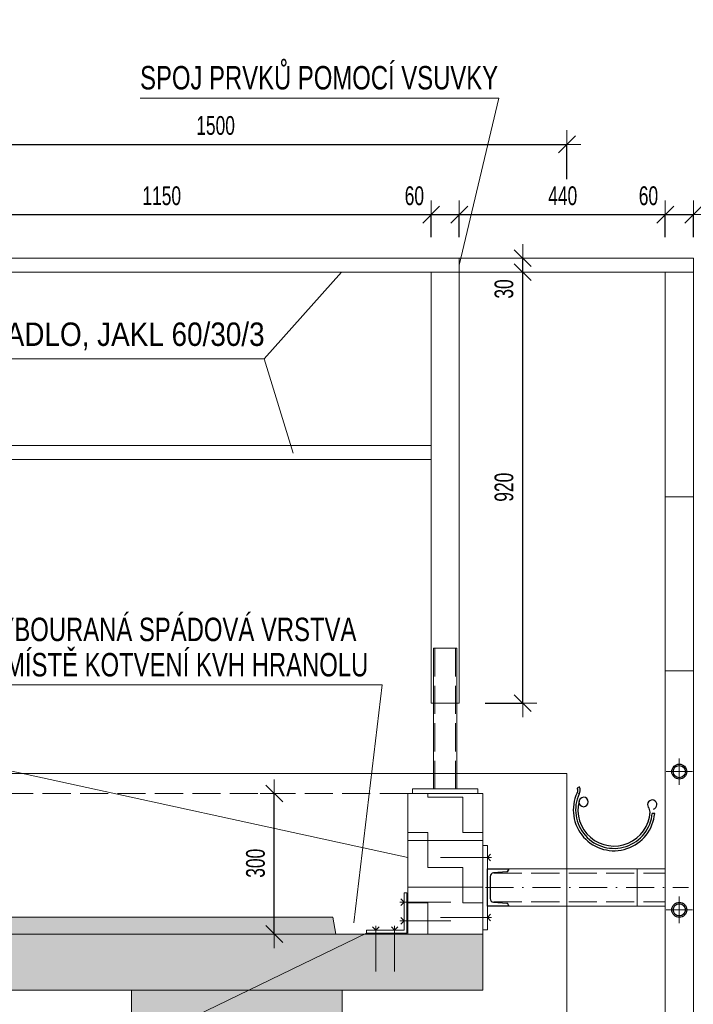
# Model space of a CAD drawing. Header units: millimetres. Extents: x -14146 to -4159, y -26930 to -15933.
# Tile 8 of 11: x -12197 to -10758, y -18067 to -15965. Entities that reach past the tile are written whole.
import ezdxf

# ---------------------------------------------------------------- set-up
doc = ezdxf.new("R2010")
doc.units = ezdxf.units.MM
doc.header["$PDMODE"] = 65
doc.linetypes.add('Carkovana 2x_1', pattern=[80, 60, -20])
doc.linetypes.add('Cerchovana_1', pattern=[100, 60, -20, 0, -20])
doc.layers.add('XR$1$VÝKRES (Z4) - ŽEBŘÍK_1', color=7, linetype='Continuous', lineweight=25)
doc.styles.add('ARIALNARROW', font='ARIALN.TTF')
doc.dimstyles.new('DIMSTYLE_3', dxfattribs={"dimtxt": 40, "dimasz": 60, "dimexe": 0, "dimexo": 0, "dimgap": 20, "dimtad": 2, "dimdec": 0, "dimrnd": 1, "dimzin": 12, "dimdsep": 46, "dimtxsty": 'ARIALNARROW', "dimblk1": 'ALL_ML_STRICH', "dimblk2": 'ALL_ML_STRICH', "dimsah": 1, "dimcen": 0, "dimclrd": 6, "dimclre": 6, "dimclrt": 6, "dimadec": 0, "dimazin": 0, "dimtfac": 1, "dimtdec": 0, "dimtix": 1, "dimtmove": 2, "dimatfit": 3, "dimfxl": 0, "dimtzin": 0, "dimlwd": 0, "dimlwe": 13, "dimarcsym": 0})
doc.dimstyles.new('DIMSTYLE_5', dxfattribs={"dimtxt": 40, "dimasz": 60, "dimexe": 0, "dimexo": 0, "dimgap": 20, "dimtad": 2, "dimdec": 0, "dimrnd": 1, "dimzin": 12, "dimdsep": 46, "dimtxsty": 'ARIALNARROW', "dimblk1": 'ALL_ML_STRICH', "dimblk2": 'ALL_ML_STRICH', "dimsah": 1, "dimcen": 0, "dimclrd": 6, "dimclre": 6, "dimclrt": 6, "dimadec": 0, "dimazin": 0, "dimtfac": 1, "dimtdec": 0, "dimtix": 1, "dimtmove": 2, "dimatfit": 3, "dimfxl": 0, "dimtvp": 1.2, "dimtzin": 0, "dimlwd": 0, "dimlwe": 13, "dimarcsym": 0})
doc.dimstyles.new('DIMSTYLE_9', dxfattribs={"dimtxt": 40, "dimasz": 60, "dimexe": 0, "dimexo": 0, "dimgap": 20, "dimtad": 2, "dimdec": 0, "dimrnd": 5, "dimzin": 12, "dimdsep": 46, "dimtxsty": 'ARIALNARROW', "dimblk1": 'ALL_ML_STRICH', "dimblk2": 'ALL_ML_STRICH', "dimsah": 1, "dimcen": 0, "dimclrd": 6, "dimclre": 6, "dimclrt": 6, "dimadec": 0, "dimazin": 0, "dimtfac": 1, "dimtdec": 0, "dimtix": 1, "dimtmove": 2, "dimatfit": 3, "dimfxl": 0, "dimtzin": 0, "dimlwd": 0, "dimlwe": 13, "dimarcsym": 0})
pattern_1 = [(0, (150, 150), (75, 75), [75, -75]), (90, (150, 150), (-75, 75), [75, -75])]

# ---------------------------------------------------------------- blocks, each defined once
blk = doc.blocks.new('KOMPLEXNÍ OBJEKT_1')
at = {"layer": 'XR$1$VÝKRES (Z4) - ŽEBŘÍK_1', "color": 5, "linetype": 'Continuous', "lineweight": 13}
for p, q in [((-11262.8, -17306.8), (-11312.8, -17306.8)), ((-11312.8, -17306.8), (-11312.8, -17606.8)), ((-11262.8, -17606.8), (-11262.8, -17306.8)), ((-11217.8, -17606.8), (-11357.8, -17606.8)), ((-11357.8, -17606.8), (-11357.8, -17616.8)), ((-11312.8, -17606.8), (-11262.8, -17606.8)), ((-11217.8, -17616.8), (-11217.8, -17606.8)), ((-11357.8, -17616.8), (-11217.8, -17616.8))]:
    blk.add_line(p, q, dxfattribs=at)
at = {"layer": 'XR$1$VÝKRES (Z4) - ŽEBŘÍK_1', "color": 5, "linetype": 'Carkovana 2x_1', "lineweight": 13}
for p, q in [((-11309.8, -17606.8), (-11309.8, -17306.8)), ((-11265.8, -17606.8), (-11265.8, -17306.8))]:
    blk.add_line(p, q, dxfattribs=at)
blk = doc.blocks.new('ALL_ML_STRICH')
at = {"color": 0, "linetype": 'ByBlock', "lineweight": -2}
for p, q in [((0, -0.5), (0, 0.5)), ((-1, 0), (0.5, 0)), ((-0.3, -0.3), (0.3, 0.3))]:
    blk.add_line(p, q, dxfattribs=at)
blk = doc.blocks.new('*D11')
at = {"layer": 'DEFPOINTS', "color": 6, "linetype": 'Continuous', "lineweight": 13}
for p in [(-11367.8, -17616.8), (-11652.9, -17916.8), (-11367.8, -17916.8)]:
    blk.add_point(p, dxfattribs=at)
at = {"layer": 'XR$1$VÝKRES (Z4) - ŽEBŘÍK_1', "color": 6, "linetype": 'Continuous', "lineweight": -2}
for p, q in [((-11652.9, -17616.8), (-11652.9, -17616.8)), ((-11652.9, -17916.8), (-11652.9, -17616.8)), ((-11652.9, -17916.8), (-11652.9, -17916.8))]:
    blk.add_line(p, q, dxfattribs=at)
at = {"layer": 'XR$1$VÝKRES (Z4) - ŽEBŘÍK_1', "color": 6, "linetype": 'Continuous', "lineweight": 13, "xscale": 60, "yscale": 60, "zscale": 60}
for p, rotation in [((-11652.9, -17616.8), 90), ((-11652.9, -17916.8), 270)]:
    blk.add_blockref('ALL_ML_STRICH', p, dxfattribs=dict(at, rotation=rotation))
at = {"layer": 'XR$1$VÝKRES (Z4) - ŽEBŘÍK_1', "color": 6, "linetype": 'Continuous', "lineweight": 13, "insert": (-11692.9, -17765.7), "char_height": 40, "width": 97.371, "attachment_point": 5, "rotation": 90, "style": 'ARIALNARROW'}
blk.add_mtext('\\W0.81;\\A1;{300}', dxfattribs=at)
blk = doc.blocks.new('KOMPLEXNÍ OBJEKT_14')
at = {"layer": 'XR$1$VÝKRES (Z4) - ŽEBŘÍK_1', "color": 5, "linetype": 'Continuous', "lineweight": 13}
for p, q in [((-10787.8, -17836.8), (-10787.8, -17893.4)), ((-10759.6, -17865.1), (-10816.1, -17865.1))]:
    blk.add_line(p, q, dxfattribs=at)
at = {"layer": 'XR$1$VÝKRES (Z4) - ŽEBŘÍK_1', "color": 5, "linetype": 'Continuous', "lineweight": 25}
for radius in [16, 13]:
    blk.add_circle((-10787.8, -17865.1), radius, dxfattribs=at)
blk = doc.blocks.new('KOMPLEXNÍ OBJEKT_15')
at = {"layer": 'XR$1$VÝKRES (Z4) - ŽEBŘÍK_1', "color": 5, "linetype": 'Continuous', "lineweight": 13}
for p, q in [((-10787.8, -17541.8), (-10787.8, -17598.4)), ((-10759.6, -17570.1), (-10816.1, -17570.1))]:
    blk.add_line(p, q, dxfattribs=at)
at = {"layer": 'XR$1$VÝKRES (Z4) - ŽEBŘÍK_1', "color": 5, "linetype": 'Continuous', "lineweight": 25}
for radius in [16, 13]:
    blk.add_circle((-10787.8, -17570.1), radius, dxfattribs=at)
blk = doc.blocks.new('*D27')
at = {"layer": 'DEFPOINTS', "color": 6, "linetype": 'Continuous', "lineweight": 13}
for p in [(-12467.8, -16381.1), (-12467.8, -16504), (-11317.8, -16504)]:
    blk.add_point(p, dxfattribs=at)
at = {"layer": 'XR$1$VÝKRES (Z4) - ŽEBŘÍK_1', "color": 6, "linetype": 'Continuous', "lineweight": -2}
for p, q in [((-12467.8, -16429.2), (-12467.8, -16381.1)), ((-12467.8, -16381.1), (-11317.8, -16381.1)), ((-11317.8, -16429.2), (-11317.8, -16381.1))]:
    blk.add_line(p, q, dxfattribs=at)
at = {"layer": 'XR$1$VÝKRES (Z4) - ŽEBŘÍK_1', "color": 6, "linetype": 'Continuous', "lineweight": 13, "xscale": 60, "yscale": 60, "zscale": 60, "rotation": 180}
blk.add_blockref('ALL_ML_STRICH', (-12467.8, -16381.1), dxfattribs=at)
at = {"layer": 'XR$1$VÝKRES (Z4) - ŽEBŘÍK_1', "color": 6, "linetype": 'Continuous', "lineweight": 13, "xscale": 60, "yscale": 60, "zscale": 60}
blk.add_blockref('ALL_ML_STRICH', (-11317.8, -16381.1), dxfattribs=at)
at = {"layer": 'XR$1$VÝKRES (Z4) - ŽEBŘÍK_1', "color": 6, "linetype": 'Continuous', "lineweight": 13, "insert": (-11893.3, -16341.1), "char_height": 40, "width": 129.829, "attachment_point": 5, "style": 'ARIALNARROW'}
blk.add_mtext('\\W0.81;\\A1;{1150}', dxfattribs=at)
blk = doc.blocks.new('*D28')
at = {"layer": 'DEFPOINTS', "color": 6, "linetype": 'Continuous', "lineweight": 13}
for p in [(-11317.8, -16381.1), (-11317.8, -16504), (-11257.8, -16504)]:
    blk.add_point(p, dxfattribs=at)
at = {"layer": 'XR$1$VÝKRES (Z4) - ŽEBŘÍK_1', "color": 6, "linetype": 'Continuous', "lineweight": -2}
for p, q in [((-11317.8, -16429.2), (-11317.8, -16381.1)), ((-11317.8, -16381.1), (-11257.8, -16381.1)), ((-11257.8, -16429.2), (-11257.8, -16381.1))]:
    blk.add_line(p, q, dxfattribs=at)
at = {"layer": 'XR$1$VÝKRES (Z4) - ŽEBŘÍK_1', "color": 6, "linetype": 'Continuous', "lineweight": 13, "xscale": 60, "yscale": 60, "zscale": 60, "rotation": 180}
blk.add_blockref('ALL_ML_STRICH', (-11317.8, -16381.1), dxfattribs=at)
at = {"layer": 'XR$1$VÝKRES (Z4) - ŽEBŘÍK_1', "color": 6, "linetype": 'Continuous', "lineweight": 13, "xscale": 60, "yscale": 60, "zscale": 60}
blk.add_blockref('ALL_ML_STRICH', (-11257.8, -16381.1), dxfattribs=at)
at = {"layer": 'XR$1$VÝKRES (Z4) - ŽEBŘÍK_1', "color": 6, "linetype": 'Continuous', "lineweight": 13, "insert": (-11353.7, -16341.1), "char_height": 40, "width": 64.914, "attachment_point": 5, "style": 'ARIALNARROW'}
blk.add_mtext('\\W0.81;\\A1;{60}', dxfattribs=at)
blk = doc.blocks.new('*D29')
at = {"layer": 'DEFPOINTS', "color": 6, "linetype": 'Continuous', "lineweight": 13}
for p in [(-11257.8, -16381.1), (-11257.8, -16504), (-10817.8, -16504)]:
    blk.add_point(p, dxfattribs=at)
at = {"layer": 'XR$1$VÝKRES (Z4) - ŽEBŘÍK_1', "color": 6, "linetype": 'Continuous', "lineweight": -2}
for p, q in [((-11257.8, -16429.2), (-11257.8, -16381.1)), ((-11257.8, -16381.1), (-10817.8, -16381.1)), ((-10817.8, -16429.2), (-10817.8, -16381.1))]:
    blk.add_line(p, q, dxfattribs=at)
at = {"layer": 'XR$1$VÝKRES (Z4) - ŽEBŘÍK_1', "color": 6, "linetype": 'Continuous', "lineweight": 13, "xscale": 60, "yscale": 60, "zscale": 60, "rotation": 180}
blk.add_blockref('ALL_ML_STRICH', (-11257.8, -16381.1), dxfattribs=at)
at = {"layer": 'XR$1$VÝKRES (Z4) - ŽEBŘÍK_1', "color": 6, "linetype": 'Continuous', "lineweight": 13, "xscale": 60, "yscale": 60, "zscale": 60}
blk.add_blockref('ALL_ML_STRICH', (-10817.8, -16381.1), dxfattribs=at)
at = {"layer": 'XR$1$VÝKRES (Z4) - ŽEBŘÍK_1', "color": 6, "linetype": 'Continuous', "lineweight": 13, "insert": (-11036.8, -16341.1), "char_height": 40, "width": 97.371, "attachment_point": 5, "style": 'ARIALNARROW'}
blk.add_mtext('\\W0.81;\\A1;{440}', dxfattribs=at)
blk = doc.blocks.new('*D30')
at = {"layer": 'DEFPOINTS', "color": 6, "linetype": 'Continuous', "lineweight": 13}
for p in [(-10817.8, -16381.1), (-10817.8, -16504), (-10757.8, -16504)]:
    blk.add_point(p, dxfattribs=at)
at = {"layer": 'XR$1$VÝKRES (Z4) - ŽEBŘÍK_1', "color": 6, "linetype": 'Continuous', "lineweight": -2}
for p, q in [((-10817.8, -16429.2), (-10817.8, -16381.1)), ((-10817.8, -16381.1), (-10757.8, -16381.1)), ((-10757.8, -16429.2), (-10757.8, -16381.1))]:
    blk.add_line(p, q, dxfattribs=at)
at = {"layer": 'XR$1$VÝKRES (Z4) - ŽEBŘÍK_1', "color": 6, "linetype": 'Continuous', "lineweight": 13, "xscale": 60, "yscale": 60, "zscale": 60, "rotation": 180}
blk.add_blockref('ALL_ML_STRICH', (-10817.8, -16381.1), dxfattribs=at)
at = {"layer": 'XR$1$VÝKRES (Z4) - ŽEBŘÍK_1', "color": 6, "linetype": 'Continuous', "lineweight": 13, "xscale": 60, "yscale": 60, "zscale": 60}
blk.add_blockref('ALL_ML_STRICH', (-10757.8, -16381.1), dxfattribs=at)
at = {"layer": 'XR$1$VÝKRES (Z4) - ŽEBŘÍK_1', "color": 6, "linetype": 'Continuous', "lineweight": 13, "insert": (-10853.7, -16341.1), "char_height": 40, "width": 64.914, "attachment_point": 5, "style": 'ARIALNARROW'}
blk.add_mtext('\\W0.81;\\A1;{60}', dxfattribs=at)
blk = doc.blocks.new('KOMPLEXNÍ OBJEKT_16')
at = {"layer": 'XR$1$VÝKRES (Z4) - ŽEBŘÍK_1', "color": 251, "linetype": 'Continuous'}
for p, q in [((-11001.2, -17602.8), (-11005.7, -17605.1)), ((-11001.2, -17602.8), (-11005.7, -17605.1)), ((-10840.4, -17659.2), (-10845.5, -17659.2))]:
    blk.add_line(p, q, dxfattribs=at)
for centre, radius, start, end in [((-11012.2, -17609.8), 8, 318.8909, 35.4695), ((-11012.2, -17609.8), 8, 318.8909, 35.4695), ((-11012.2, -17609.8), 13, 318.891, 30.8821), ((-11012.2, -17609.8), 13, 318.891, 30.8821), ((-10927.2, -17651.8), 87.1, 155.0652, 355.1353), ((-10927.2, -17651.8), 82.1, 155.1258, 354.8074), ((-10927.2, -17651.8), 77.1, 165.8373, 356.5272), ((-10992.2, -17634.9), 10, 0.5016, 180.5016), ((-10845.6, -17640.6), 10, 286.1388, 211.959), ((-10992.2, -17634.9), 10, 180.5016, 0.5016), ((-10867.2, -17656.6), 16.9, 0.3983, 39.271)]:
    blk.add_arc(centre, radius, start, end, dxfattribs=at)
blk = doc.blocks.new('*D35')
at = {"layer": 'DEFPOINTS', "color": 6, "linetype": 'Continuous', "lineweight": 13}
for p in [(-11257.8, -16504), (-11257.8, -17424), (-11122.2, -17424)]:
    blk.add_point(p, dxfattribs=at)
at = {"layer": 'XR$1$VÝKRES (Z4) - ŽEBŘÍK_1', "color": 6, "linetype": 'Continuous', "lineweight": -2}
for p, q in [((-11122.2, -16504), (-11122.2, -16504)), ((-11122.2, -17424), (-11122.2, -16504)), ((-11202.6, -17424), (-11122.2, -17424))]:
    blk.add_line(p, q, dxfattribs=at)
at = {"layer": 'XR$1$VÝKRES (Z4) - ŽEBŘÍK_1', "color": 6, "linetype": 'Continuous', "lineweight": 13, "xscale": 60, "yscale": 60, "zscale": 60}
for p, rotation in [((-11122.2, -16504), 90), ((-11122.2, -17424), 270)]:
    blk.add_blockref('ALL_ML_STRICH', p, dxfattribs=dict(at, rotation=rotation))
at = {"layer": 'XR$1$VÝKRES (Z4) - ŽEBŘÍK_1', "color": 6, "linetype": 'Continuous', "lineweight": 13, "insert": (-11162.2, -16963), "char_height": 40, "width": 97.371, "attachment_point": 5, "rotation": 90, "style": 'ARIALNARROW'}
blk.add_mtext('\\W0.81;\\A1;{920}', dxfattribs=at)
blk = doc.blocks.new('*D36')
at = {"layer": 'DEFPOINTS', "color": 6, "linetype": 'Continuous', "lineweight": 13}
for p in [(-11124.8, -16474), (-11257.8, -16504), (-11122.2, -16504)]:
    blk.add_point(p, dxfattribs=at)
at = {"layer": 'XR$1$VÝKRES (Z4) - ŽEBŘÍK_1', "color": 6, "linetype": 'Continuous', "lineweight": -2}
for p, q in [((-11122.2, -16474), (-11122.2, -16474)), ((-11122.2, -16504), (-11122.2, -16474)), ((-11122.2, -16504), (-11122.2, -16504))]:
    blk.add_line(p, q, dxfattribs=at)
at = {"layer": 'XR$1$VÝKRES (Z4) - ŽEBŘÍK_1', "color": 6, "linetype": 'Continuous', "lineweight": 13, "xscale": 60, "yscale": 60, "zscale": 60}
for p, rotation in [((-11122.2, -16504), 270), ((-11122.2, -16474), 90)]:
    blk.add_blockref('ALL_ML_STRICH', p, dxfattribs=dict(at, rotation=rotation))
at = {"layer": 'XR$1$VÝKRES (Z4) - ŽEBŘÍK_1', "color": 6, "linetype": 'Continuous', "lineweight": 13, "insert": (-11162.2, -16539.8), "char_height": 40, "width": 64.914, "attachment_point": 5, "rotation": 90, "style": 'ARIALNARROW'}
blk.add_mtext('\\W0.81;\\A1;{30}', dxfattribs=at)
blk = doc.blocks.new('*D37')
at = {"layer": 'DEFPOINTS', "color": 6, "linetype": 'Continuous', "lineweight": 13}
for p in [(-12527.8, -16231.1), (-12527.8, -16474), (-11027.8, -17574)]:
    blk.add_point(p, dxfattribs=at)
at = {"layer": 'XR$1$VÝKRES (Z4) - ŽEBŘÍK_1', "color": 6, "linetype": 'Continuous', "lineweight": -2}
for p, q in [((-12527.8, -16305.6), (-12527.8, -16231.1)), ((-12527.8, -16231.1), (-11027.8, -16231.1)), ((-11027.8, -16305.6), (-11027.8, -16231.1))]:
    blk.add_line(p, q, dxfattribs=at)
at = {"layer": 'XR$1$VÝKRES (Z4) - ŽEBŘÍK_1', "color": 6, "linetype": 'Continuous', "lineweight": 13, "xscale": 60, "yscale": 60, "zscale": 60, "rotation": 180}
blk.add_blockref('ALL_ML_STRICH', (-12527.8, -16231.1), dxfattribs=at)
at = {"layer": 'XR$1$VÝKRES (Z4) - ŽEBŘÍK_1', "color": 6, "linetype": 'Continuous', "lineweight": 13, "xscale": 60, "yscale": 60, "zscale": 60}
blk.add_blockref('ALL_ML_STRICH', (-11027.8, -16231.1), dxfattribs=at)
at = {"layer": 'XR$1$VÝKRES (Z4) - ŽEBŘÍK_1', "color": 6, "linetype": 'Continuous', "lineweight": 13, "insert": (-11778.3, -16191.1), "char_height": 40, "width": 129.829, "attachment_point": 5, "style": 'ARIALNARROW'}
blk.add_mtext('\\W0.81;\\A1;{1500}', dxfattribs=at)
blk = doc.blocks.new('*D82')
at = {"layer": 'DEFPOINTS', "color": 6, "linetype": 'Continuous', "lineweight": 13}
for p in [(-10817.8, -17817.6), (-11321.8, -18897.6), (-10383.2, -18897.6)]:
    blk.add_point(p, dxfattribs=at)
at = {"layer": 'XR$1$VÝKRES (Z4) - ŽEBŘÍK_1', "color": 6, "linetype": 'Continuous', "lineweight": -2}
for p, q in [((-10648, -17817.6), (-10383.2, -17817.6)), ((-10383.2, -18897.6), (-10383.2, -17817.6)), ((-10648, -18897.6), (-10383.2, -18897.6))]:
    blk.add_line(p, q, dxfattribs=at)
at = {"layer": 'XR$1$VÝKRES (Z4) - ŽEBŘÍK_1', "color": 6, "linetype": 'Continuous', "lineweight": 13, "xscale": 60, "yscale": 60, "zscale": 60}
for p, rotation in [((-10383.2, -17817.6), 90), ((-10383.2, -18897.6), 270)]:
    blk.add_blockref('ALL_ML_STRICH', p, dxfattribs=dict(at, rotation=rotation))
at = {"layer": 'XR$1$VÝKRES (Z4) - ŽEBŘÍK_1', "color": 6, "linetype": 'Continuous', "lineweight": 13, "insert": (-10423.2, -18358), "char_height": 40, "width": 129.829, "attachment_point": 5, "rotation": 90, "style": 'ARIALNARROW'}
blk.add_mtext('\\W0.81;\\A1;{1080}', dxfattribs=at)

msp = doc.modelspace()

# ---------------------------------------------------------------- hatches: boundary and pattern name
at = {"layer": 'XR$1$VÝKRES (Z4) - ŽEBŘÍK_1', "linetype": 'Continuous', "lineweight": 13}
h = msp.add_hatch(dxfattribs=at)
h.set_pattern_fill('VZOR', color=25, scale=75, style=0, pattern_type=2)
h.set_pattern_definition(pattern_1)
h.paths.add_polyline_path([(-11367.8, -17716.8), (-11207.8, -17716.8), (-11207.8, -17616.8), (-11367.8, -17616.8)], flags=0)
h = msp.add_hatch(dxfattribs=at)
h.set_pattern_fill('VZOR', color=25, scale=75, style=0, pattern_type=2)
h.set_pattern_definition(pattern_1)
h.paths.add_polyline_path([(-11367.8, -17816.8), (-11207.8, -17816.8), (-11207.8, -17716.8), (-11367.8, -17716.8)], flags=0)
h = msp.add_hatch(dxfattribs=at)
h.set_pattern_fill('VZOR', color=25, scale=75, style=0, pattern_type=2)
h.set_pattern_definition(pattern_1)
h.paths.add_polyline_path([(-11367.8, -17916.8), (-11207.8, -17916.8), (-11207.8, -17816.8), (-11367.8, -17816.8)], flags=0)
for color, points in [(254, [(-12952.1, -17886.3), (-12918.7, -17900.4), (-12889.3, -17916.8), (-11521.4, -17916.8), (-11527.8, -17881), (-12961, -17881)]), (8, [(-12869.8, -17944.4), (-12877.3, -17968.8), (-12853.4, -18008.7), (-12851.5, -18036.8), (-11207.8, -18036.8), (-11207.8, -17916.8), (-12889.3, -17916.8), (-12888.6, -17918.2)]), (254, [(-11957.8, -21819.4), (-11925.2, -21817.6), (-11885, -21817.6), (-11844.8, -21813.1), (-11764.3, -21813.1), (-11721.9, -21810.9), (-11681.6, -21808.6), (-11643.6, -21801.9), (-11603.4, -21801.9), (-11563.2, -21799.7), (-11520.7, -21799.7), (-11507.8, -21796.8), (-11507.8, -18036.8), (-11957.8, -18036.8)])]:
    msp.add_hatch(color=color, dxfattribs=at).paths.add_polyline_path(points)

# ---------------------------------------------------------------- linework, layer by layer
at = {"layer": 'XR$1$VÝKRES (Z4) - ŽEBŘÍK_1', "color": 7, "linetype": 'Continuous', "lineweight": 13}
for p, q in [((-11939.6, -16132.9), (-11173, -16132.9)), ((-11257.8, -16489), (-11173, -16132.9)), ((-11509.1, -16504), (-11674.8, -16689)), ((-12276.2, -16689), (-11674.8, -16689)), ((-11674.8, -16689), (-11612.5, -16890.3)), ((-13170.4, -17360.9), (-11367.8, -17753.1)), ((-12276.2, -17384.9), (-11422.8, -17384.9)), ((-11422.8, -17384.9), (-11482.7, -17893.1)), ((-11027.8, -17574), (-13012.8, -17574)), ((-11027.8, -18096.8), (-11027.8, -17574)), ((-11527.8, -17881), (-13012.8, -17881)), ((-11527.8, -17881), (-11521.4, -17916.8)), ((-11207.8, -17916.8), (-12889.3, -17916.8)), ((-12174.2, -18261.7), (-11455.8, -17914.8)), ((-11207.8, -18036.8), (-11207.8, -17916.8)), ((-12851.5, -18036.8), (-11207.8, -18036.8)), ((-11957.8, -21819.4), (-11957.8, -18036.8)), ((-11507.8, -21796.8), (-11507.8, -18036.8))]:
    msp.add_line(p, q, dxfattribs=at)
at = {"layer": 'XR$1$VÝKRES (Z4) - ŽEBŘÍK_1', "color": 5, "linetype": 'Continuous', "lineweight": 13}
for p, q in [((-10757.8, -16474), (-12527.8, -16474)), ((-11257.8, -16504), (-11257.8, -16474)), ((-10757.8, -21555.1), (-10757.8, -16474)), ((-12527.8, -16504), (-10757.8, -16504)), ((-11317.8, -17424), (-11317.8, -16504)), ((-11257.8, -17424), (-11257.8, -16504)), ((-10817.8, -16504), (-10817.8, -21555.1)), ((-11317.8, -16874), (-12467.8, -16874)), ((-11317.8, -16904), (-12467.8, -16904)), ((-10757.8, -16983.2), (-10817.8, -16983.2)), ((-10757.8, -17355.1), (-10817.8, -17355.1)), ((-11317.8, -17424), (-11257.8, -17424)), ((-11197.8, -17727.6), (-11207.8, -17727.6)), ((-11207.8, -17727.6), (-11207.8, -17907.6)), ((-11197.8, -17907.6), (-11197.8, -17727.6)), ((-11297.8, -17753.6), (-11188.7, -17753.6)), ((-11197.8, -17753.6), (-11190.8, -17746.5)), ((-11197.8, -17753.6), (-11190.8, -17760.7)), ((-11197.8, -17777.6), (-10817.8, -17777.6)), ((-10877.8, -17777.6), (-10817.8, -17777.6)), ((-10877.8, -17777.6), (-10877.8, -17857.6)), ((-11375.8, -17848.8), (-11382.9, -17841.7)), ((-11369.8, -17828.8), (-11375.8, -17828.8)), ((-11375.8, -17828.8), (-11375.8, -17908.8)), ((-11369.8, -17914.8), (-11369.8, -17828.8)), ((-11275.8, -17848.8), (-11385, -17848.8)), ((-11375.8, -17848.8), (-11382.9, -17855.8)), ((-11197.8, -17857.6), (-10817.8, -17857.6)), ((-10877.8, -17857.6), (-10817.8, -17857.6)), ((-11375.8, -17888.8), (-11382.9, -17881.7)), ((-11297.8, -17881.6), (-11188.7, -17881.6)), ((-11197.8, -17881.6), (-11190.8, -17874.5)), ((-11197.8, -17881.6), (-11190.8, -17888.7)), ((-11435.8, -17908.8), (-11442.9, -17901.7)), ((-11435.8, -17996.8), (-11435.8, -17899.6)), ((-11435.8, -17908.8), (-11428.8, -17901.7)), ((-11395.8, -17908.8), (-11402.9, -17901.7)), ((-11395.8, -17996.8), (-11395.8, -17899.6)), ((-11395.8, -17908.8), (-11388.8, -17901.7)), ((-11275.8, -17888.8), (-11385, -17888.8)), ((-11375.8, -17888.8), (-11382.9, -17895.8)), ((-11455.8, -17908.8), (-11455.8, -17914.8)), ((-11375.8, -17908.8), (-11455.8, -17908.8)), ((-11455.8, -17914.8), (-11369.8, -17914.8)), ((-11207.8, -17907.6), (-11197.8, -17907.6))]:
    msp.add_line(p, q, dxfattribs=at)
at = {"layer": 'XR$1$VÝKRES (Z4) - ŽEBŘÍK_1', "color": 25, "linetype": 'Carkovana 2x_1', "lineweight": 13}
for p, q in [((-11367.8, -17616.8), (-12704.8, -17616.8)), ((-12704.8, -17916.8), (-11367.8, -17916.8))]:
    msp.add_line(p, q, dxfattribs=at)
at = {"layer": 'XR$1$VÝKRES (Z4) - ŽEBŘÍK_1', "color": 25, "linetype": 'Continuous', "lineweight": 13}
for p, q in [((-11207.8, -17616.8), (-11367.8, -17616.8)), ((-11367.8, -17616.8), (-11367.8, -17716.8)), ((-11207.8, -17716.8), (-11207.8, -17616.8)), ((-11207.8, -17716.8), (-11367.8, -17716.8)), ((-11367.8, -17716.8), (-11367.8, -17816.8)), ((-11207.8, -17816.8), (-11207.8, -17716.8)), ((-11207.8, -17816.8), (-11367.8, -17816.8)), ((-11367.8, -17816.8), (-11367.8, -17916.8)), ((-11207.8, -17916.8), (-11207.8, -17816.8)), ((-11207.8, -17916.8), (-11207.8, -17816.8)), ((-11367.8, -17916.8), (-11207.8, -17916.8))]:
    msp.add_line(p, q, dxfattribs=at)
at = {"layer": 'XR$1$VÝKRES (Z4) - ŽEBŘÍK_1', "color": 250, "linetype": 'Continuous', "lineweight": 25}
for p, q in [((-11197.8, -17857.6), (-11197.8, -17777.6)), ((-11197.8, -17777.6), (-11152.8, -17777.6)), ((-11152.8, -17777.6), (-11152.8, -17780.1)), ((-11191.8, -17794.3), (-11191.8, -17840.9)), ((-11156.5, -17784.1), (-11184.5, -17786.3)), ((-11152.8, -17857.6), (-11197.8, -17857.6)), ((-11184.5, -17848.9), (-11156.5, -17851.1)), ((-11152.8, -17855.1), (-11152.8, -17857.6))]:
    msp.add_line(p, q, dxfattribs=at)
at = {"layer": 'XR$1$VÝKRES (Z4) - ŽEBŘÍK_1', "color": 5, "linetype": 'Carkovana 2x_1', "lineweight": 13}
for p, q in [((-11184, -17787), (-10817.8, -17787)), ((-11184, -17848.2), (-10817.8, -17848.2))]:
    msp.add_line(p, q, dxfattribs=at)
at = {"layer": 'XR$1$VÝKRES (Z4) - ŽEBŘÍK_1', "color": 5, "linetype": 'Cerchovana_1', "lineweight": 13}
msp.add_line((-11201.8, -17817.6), (-10767.8, -17817.6), dxfattribs=at)
at = {"layer": 'XR$1$VÝKRES (Z4) - ŽEBŘÍK_1', "color": 7, "linetype": 'Carkovana 2x_1', "lineweight": 13}
msp.add_line((-11207.8, -18036.8), (-11207.8, -17916.8), dxfattribs=at)
at = {"layer": 'XR$1$VÝKRES (Z4) - ŽEBŘÍK_1', "color": 250, "linetype": 'Continuous', "lineweight": 25}
for centre, radius, start, end in [((-11156.8, -17780.1), 4, 274.5739, 0), ((-11183.8, -17794.3), 8, 94.5739, 180), ((-11183.8, -17840.9), 8, 180, 265.4261), ((-11156.8, -17855.1), 4, 0, 85.4261)]:
    msp.add_arc(centre, radius, start, end, dxfattribs=at)

# ---------------------------------------------------------------- block references
at = {"layer": 'XR$1$VÝKRES (Z4) - ŽEBŘÍK_1', "color": 5, "linetype": 'Continuous', "lineweight": 13}
for name in ['KOMPLEXNÍ OBJEKT_1', 'KOMPLEXNÍ OBJEKT_15', 'KOMPLEXNÍ OBJEKT_14']:
    msp.add_blockref(name, (0, 0), dxfattribs=at)
at = {"layer": 'XR$1$VÝKRES (Z4) - ŽEBŘÍK_1', "color": 251, "linetype": 'Continuous'}
msp.add_blockref('KOMPLEXNÍ OBJEKT_16', (0, 0), dxfattribs=at)

# ---------------------------------------------------------------- texts
at = {"layer": 'XR$1$VÝKRES (Z4) - ŽEBŘÍK_1', "color": 7, "linetype": 'Continuous', "lineweight": 25, "char_height": 50, "attachment_point": 7, "style": 'ARIALNARROW'}
for s, insert, width in [('\\W0.89;SPOJ PRVKŮ POMOCÍ VSUVKY', (-11939.6, -16114.6), 788.956), ('\\W1.04;MADLO, JAKL 60/30/3', (-12276.2, -16670.7), 627.24)]:
    msp.add_mtext(s, dxfattribs=dict(at, insert=insert, width=width))
at = {"layer": 'XR$1$VÝKRES (Z4) - ŽEBŘÍK_1', "color": 7, "linetype": 'Continuous', "lineweight": 13, "insert": (-12276.2, -17241.5), "char_height": 50, "width": 875.569, "attachment_point": 1, "line_spacing_factor": 0.903614, "style": 'ARIALNARROW'}
msp.add_mtext('\\W0.89;VYBOURANÁ SPÁDOVÁ VRSTVA\\PV MÍSTĚ KOTVENÍ KVH HRANOLU', dxfattribs=at)

# ---------------------------------------------------------------- dimensions: what is measured, and where the dimension line sits
at = {"layer": 'XR$1$VÝKRES (Z4) - ŽEBŘÍK_1', "color": 6, "linetype": 'Continuous', "lineweight": 13}
for base, p1, p2, dimstyle, picture, middle in [((-11027.8, -16231.1), (-12527.8, -16305.6), (-11027.8, -16305.6), 'DIMSTYLE_3', '*D37', (-11778.3, -16191.1)), ((-11317.8, -16381.1), (-12467.8, -16429.2), (-11317.8, -16429.2), 'DIMSTYLE_3', '*D27', (-11893.3, -16341.1)), ((-11257.8, -16381.1), (-11317.8, -16429.2), (-11257.8, -16429.2), 'DIMSTYLE_5', '*D28', (-11353.7, -16341.1)), ((-10817.8, -16381.1), (-11257.8, -16429.2), (-10817.8, -16429.2), 'DIMSTYLE_3', '*D29', (-11036.8, -16341.1)), ((-10757.8, -16381.1), (-10817.8, -16429.2), (-10757.8, -16429.2), 'DIMSTYLE_5', '*D30', (-10853.7, -16341.1))]:
    dim = msp.add_linear_dim(base=base, p1=p1, p2=p2, dimstyle=dimstyle, override={"dimpost": '<>', "dimclrd": 6, "dimclre": 6, "dimclrt": 6, "dimlwd": 0, "dimlwe": 13}, dxfattribs=at)
    dim.commit()
    dim.dimension.update_dxf_attribs({"geometry": picture, "text_midpoint": middle, "dimtype": 160})
for base, p1, p2, dimstyle, picture, middle in [((-11122.2, -16474), (-11122.2, -16504), (-11122.2, -16474), 'DIMSTYLE_5', '*D36', (-11162.2, -16539.8)), ((-11122.2, -16504), (-11202.6, -17424), (-11122.2, -16504), 'DIMSTYLE_3', '*D35', (-11162.2, -16963)), ((-11652.9, -17616.8), (-11652.9, -17916.8), (-11652.9, -17616.8), 'DIMSTYLE_3', '*D11', (-11692.9, -17765.7)), ((-10383.2, -17817.6), (-10648, -18897.6), (-10648, -17817.6), 'DIMSTYLE_9', '*D82', (-10423.2, -18358))]:
    dim = msp.add_linear_dim(base=base, p1=p1, p2=p2, angle=90, dimstyle=dimstyle, override={"dimpost": '<>', "dimclrd": 6, "dimclre": 6, "dimclrt": 6, "dimlwd": 0, "dimlwe": 13}, dxfattribs=at)
    dim.commit()
    dim.dimension.update_dxf_attribs({"geometry": picture, "text_midpoint": middle, "dimtype": 160})

doc.saveas('drawing.dxf')
